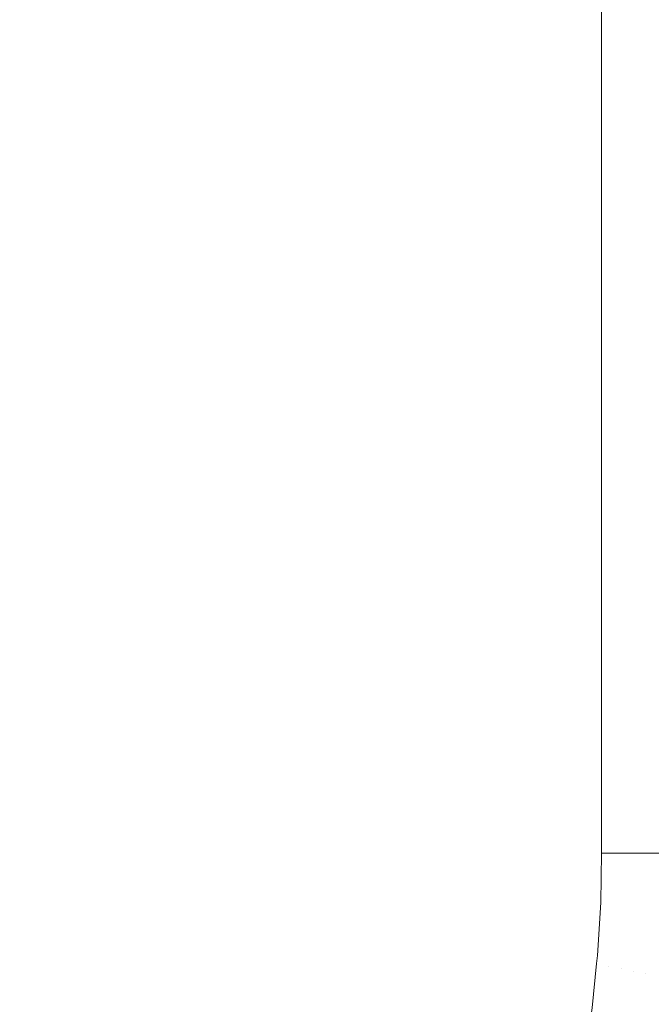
# Model space of a CAD drawing. Header units: centimetres. Extents: x -17.1 to 18.2, y 3.4 to 5.2.
# Tile 249 of 256: x 6.2224 to 6.2982, y 3.8821 to 4.0003. Entities that reach past the tile are written whole.
import ezdxf

# ---------------------------------------------------------------- set-up
doc = ezdxf.new("R2010")
doc.units = ezdxf.units.CM
doc.header["$LTSCALE"] = 2.54
doc.layers.add('Lucido design-1', color=7, linetype='Continuous')

# ---------------------------------------------------------------- blocks, each defined once
blk = doc.blocks.new('Gruppo-4-1')
at = {"color": 7, "linetype": 'Continuous', "lineweight": 9}
blk.add_3dface([(-17.02031, 5.10021, -1872.21551), (-17.02031, 3.50021, -1872.21551), (18.14723, 3.50021, -1872.21551), (18.14723, 5.10021, -1872.21551)], dxfattribs=at)
for points, invisible_edges in [([(-5.16534, 5.10021, -1872.61551), (6.29226, 3.90021, -1872.61551), (6.29215, 3.8943, -1872.61551)], 9), ([(-5.16534, 5.10021, -1872.61551), (6.29226, 5.10021, -1872.61551), (6.29226, 3.90021, -1872.61551)], 8), ([(6.29215, 3.8943, -1872.61551), (6.29176, 3.88793, -1872.61551), (6.29166, 3.88694, -1872.61551), (-5.16534, 5.10021, -1872.61551)], 12), ([(-5.16534, 3.90021, -1872.61551), (-5.16534, 5.10021, -1872.61551), (6.29166, 3.88694, -1872.61551)], 10), ([(18.14723, 5.10021, -1873.01551), (6.24222, 3.60121, -1873.01551), (6.24774, 3.60201, -1873.01551)], 9), ([(6.24222, 3.60121, -1873.01551), (18.14723, 5.10021, -1873.01551), (18.14723, 3.50021, -1873.01551)], 9), ([(18.14723, 5.10021, -1873.01551), (6.24774, 3.60201, -1873.01551), (6.25077, 3.60258, -1873.01551)], 9), ([(6.25077, 3.60258, -1873.01551), (6.25327, 3.60304, -1873.01551), (18.14723, 5.10021, -1873.01551)], 10), ([(18.14723, 5.10021, -1873.01551), (6.25327, 3.60304, -1873.01551), (6.25882, 3.60432, -1873.01551)], 9), ([(18.14723, 5.10021, -1873.01551), (6.25882, 3.60432, -1873.01551), (6.26439, 3.60586, -1873.01551)], 9), ([(18.14723, 5.10021, -1873.01551), (6.26439, 3.60586, -1873.01551), (6.26999, 3.60765, -1873.01551)], 9), ([(18.14723, 5.10021, -1873.01551), (6.26999, 3.60765, -1873.01551), (6.27563, 3.60971, -1873.01551)], 9), ([(18.14723, 5.10021, -1873.01551), (6.27563, 3.60971, -1873.01551), (6.28131, 3.61206, -1873.01551)], 9), ([(18.14723, 5.10021, -1873.01551), (6.28131, 3.61206, -1873.01551), (6.28704, 3.6147, -1873.01551)], 9), ([(18.14723, 5.10021, -1873.01551), (6.28704, 3.6147, -1873.01551), (6.29281, 3.61766, -1873.01551)], 9), ([(6.29373, 3.90021, -1872.61554), (6.29226, 3.90021, -1872.61551), (6.29226, 5.10021, -1872.61551), (6.2933, 5.10021, -1872.61553)], 8), ([(18.14723, 5.10021, -1873.01551), (6.29281, 3.61766, -1873.01551), (6.298, 3.6206, -1873.01551), (6.29863, 3.62096, -1873.01551)], 9), ([(6.2933, 5.10021, -1872.61553), (6.29398, 5.10021, -1872.61555), (6.29398, 3.90021, -1872.61555), (6.29373, 3.90021, -1872.61554)], 10), ([(6.29398, 5.10021, -1872.61555), (6.29585, 5.10021, -1872.61566), (6.29585, 3.90021, -1872.61566), (6.29521, 3.90021, -1872.61562)], 10), ([(6.29521, 3.90021, -1872.61562), (6.29398, 3.90021, -1872.61555), (6.29398, 5.10021, -1872.61555)], 10), ([(6.29771, 5.10021, -1872.61585), (6.29771, 3.90021, -1872.61585), (6.29585, 3.90021, -1872.61566), (6.29585, 5.10021, -1872.61566)], 5), ([(6.29771, 5.10021, -1872.61585), (6.29958, 5.10021, -1872.61613), (6.29958, 3.90021, -1872.61613), (6.29821, 3.90021, -1872.61593)], 10), ([(6.29821, 3.90021, -1872.61593), (6.29771, 3.90021, -1872.61585), (6.29771, 5.10021, -1872.61585)], 10), ([(-5.16533, 3.89931, -1872.61551), (-5.16534, 3.90021, -1872.61551), (6.29166, 3.88694, -1872.61551)], 10), ([(6.29373, 3.90021, -1872.61554), (6.29313, 3.88664, -1872.61554), (6.29176, 3.88793, -1872.61551), (6.29215, 3.8943, -1872.61551)], 11), ([(6.29215, 3.8943, -1872.61551), (6.29226, 3.90021, -1872.61551), (6.29373, 3.90021, -1872.61554)], 8), ([(6.2946, 3.88635, -1872.61561), (6.29313, 3.88664, -1872.61554), (6.29373, 3.90021, -1872.61554), (6.29398, 3.90021, -1872.61555)], 11), ([(6.29398, 3.90021, -1872.61555), (6.29521, 3.90021, -1872.61562), (6.2946, 3.88635, -1872.61561)], 10), ([(6.29585, 3.90021, -1872.61566), (6.29608, 3.88605, -1872.61574), (6.2946, 3.88635, -1872.61561)], 11), ([(6.2946, 3.88635, -1872.61561), (6.29521, 3.90021, -1872.61562), (6.29585, 3.90021, -1872.61566)], 9), ([(6.29608, 3.88605, -1872.61574), (6.29585, 3.90021, -1872.61566), (6.29771, 3.90021, -1872.61585)], 9), ([(6.29771, 3.90021, -1872.61585), (6.29757, 3.88574, -1872.61592), (6.29608, 3.88605, -1872.61574)], 11), ([(6.29907, 3.88544, -1872.61615), (6.29757, 3.88574, -1872.61592), (6.29821, 3.90021, -1872.61593), (6.29958, 3.90021, -1872.61613)], 11), ([(6.29771, 3.90021, -1872.61585), (6.29821, 3.90021, -1872.61593), (6.29757, 3.88574, -1872.61592)], 10), ([(-5.16518, 3.89338, -1872.61551), (-5.16533, 3.89931, -1872.61551), (6.29166, 3.88694, -1872.61551)], 10), ([(6.29166, 3.88694, -1872.61551), (-5.16474, 3.88694, -1872.61551), (-5.16479, 3.88737, -1872.61551), (-5.16518, 3.89338, -1872.61551)], 9), ([(-5.16332, 3.8757, -1872.61551), (-5.16416, 3.88146, -1872.61551), (-5.16474, 3.88694, -1872.61551), (6.29166, 3.88694, -1872.61551)], 12), ([(6.29166, 3.88694, -1872.61551), (-5.16266, 3.87222, -1872.61551), (-5.16332, 3.8757, -1872.61551)], 9), ([(-5.16266, 3.87222, -1872.61551), (6.29166, 3.88694, -1872.61551), (6.29111, 3.88164, -1872.61551)], 9), ([(6.29111, 3.88164, -1872.61551), (6.29166, 3.88694, -1872.61551), (6.29313, 3.88664, -1872.61554)], 10), ([(6.29313, 3.88664, -1872.61554), (6.29166, 3.88694, -1872.61551), (6.29176, 3.88793, -1872.61551)], 9), ([(6.29313, 3.88664, -1872.61554), (6.29102, 3.87159, -1872.61554), (6.29021, 3.87549, -1872.61551), (6.29111, 3.88164, -1872.61551)], 11), ([(6.29313, 3.88664, -1872.61554), (6.2946, 3.88635, -1872.61561), (6.29245, 3.87096, -1872.61561), (6.29102, 3.87159, -1872.61554)], 15), ([(6.29388, 3.87033, -1872.61574), (6.29245, 3.87096, -1872.61561), (6.2946, 3.88635, -1872.61561), (6.29608, 3.88605, -1872.61574)], 15), ([(6.29608, 3.88605, -1872.61574), (6.29757, 3.88574, -1872.61592), (6.29533, 3.8697, -1872.61592), (6.29388, 3.87033, -1872.61574)], 15), ([(6.29678, 3.86906, -1872.61615), (6.29533, 3.8697, -1872.61592), (6.29757, 3.88574, -1872.61592), (6.29907, 3.88544, -1872.61615)], 15), ([(6.29907, 3.88544, -1872.61615), (6.30058, 3.88514, -1872.61644), (6.29824, 3.86841, -1872.61644), (6.29678, 3.86906, -1872.61615)], 15)]:
    blk.add_3dface(points, dxfattribs=dict(at, invisible_edges=invisible_edges))
blk = doc.blocks.new('Gruppo-5-1')
at = {"color": 7}
blk.add_blockref('Gruppo-4-1', (0, 0), dxfattribs=at)

msp = doc.modelspace()

# ---------------------------------------------------------------- block references
at = {"layer": 'Lucido design-1', "color": 7}
msp.add_blockref('Gruppo-5-1', (0, 0), dxfattribs=at)

doc.saveas('drawing.dxf')
